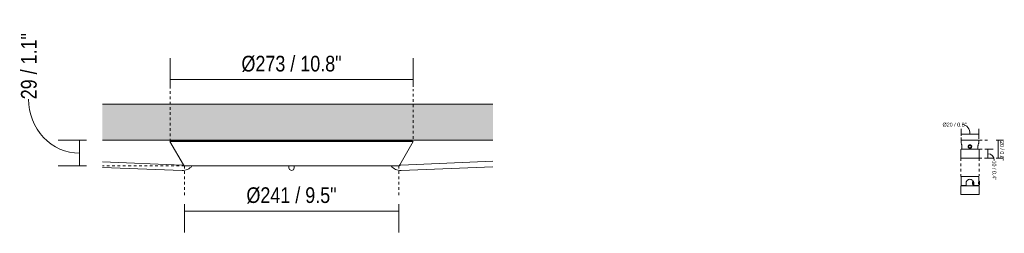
# Model space of a CAD drawing. Header units: millimetres. Extents: x 5395 to 9794, y 397 to 7363.
# Tile 37 of 38: x 8646 to 9753, y 1895 to 2136. Entities that reach past the tile are written whole.
import ezdxf

# ---------------------------------------------------------------- set-up
doc = ezdxf.new("R2010")
doc.units = ezdxf.units.MM
doc.linetypes.add('Dash', pattern=[6, 3, -3])
doc.layers.add('A-ANNO-DIMS', color=7, linetype='Dash', lineweight=9, true_color=0xd2d2d2)
for name, color, linetype, lineweight in [('A-ANNO-DIMS-2', 7, 'Continuous', 9), ('A-ANNO-DIMS-8', 7, 'Continuous', 9), ('A-CLNG', 7, 'Continuous', 9), ('E-LITE-EQPM', 7, 'Continuous', 20)]:
    doc.layers.add(name, color=color, linetype=linetype, lineweight=lineweight)
doc.styles.add('Arial Narrow_3', font='ARIALN.TTF', dxfattribs={"height": 17.6})
doc.styles.add('Arial Narrow_4', font='ARIALN.TTF', dxfattribs={"height": 4.4})
doc.dimstyles.new('FARO_-_2_2mm_Arial_Narrow_mm_Inch_Left_1', dxfattribs={"dimscale": 304.8, "dimtxt": 18.012385, "dimasz": 0, "dimexe": 0.07874, "dimexo": 0.0625, "dimgap": 0.013123, "dimtad": 1, "dimdec": 0, "dimzin": 0, "dimdsep": 46, "dimtxsty": 'Arial Narrow_3', "dimblk1": 'NONE', "dimblk2": 'NONE', "dimsah": 1, "dimcen": 0.09, "dimadec": 0, "dimazin": 0, "dimtfac": 1, "dimtdec": 4, "dimtix": 1, "dimtmove": 1, "dimatfit": 3, "dimfxl": 0.026247, "dimfxlon": 1, "dimtvp": 1, "dimtolj": 1, "dimtzin": 0, "dimarcsym": 2})
doc.dimstyles.new('FARO_-_2_2mm_Arial_Narrow_mm_Inch_Right_1', dxfattribs={"dimscale": 304.8, "dimtxt": 18.012385, "dimasz": 0, "dimexe": 0.07874, "dimexo": 0.0625, "dimgap": 0.013123, "dimtad": 1, "dimdec": 0, "dimzin": 0, "dimdsep": 46, "dimtxsty": 'Arial Narrow_3', "dimblk1": 'NONE', "dimblk2": 'NONE', "dimsah": 1, "dimcen": 0.09, "dimadec": 0, "dimazin": 0, "dimtfac": 1, "dimtdec": 4, "dimtix": 1, "dimtmove": 0, "dimatfit": 3, "dimfxl": 0.026247, "dimfxlon": 1, "dimtvp": 1, "dimtolj": 1, "dimtzin": 0, "dimarcsym": 2})
doc.dimstyles.new('FARO_-_2_2mm_Arial_Narrow_mm_Inch_Right_2', dxfattribs={"dimscale": 304.8, "dimtxt": 4.503096, "dimasz": 0, "dimexe": 0.019685, "dimexo": 0.0625, "dimgap": 0.003281, "dimtad": 1, "dimdec": 0, "dimzin": 0, "dimdsep": 46, "dimtxsty": 'Arial Narrow_4', "dimblk1": 'NONE', "dimblk2": 'NONE', "dimsah": 1, "dimcen": 0.09, "dimadec": 0, "dimazin": 0, "dimtfac": 1, "dimtdec": 4, "dimtix": 1, "dimtmove": 1, "dimatfit": 3, "dimfxl": 0.006562, "dimfxlon": 1, "dimtvp": 1, "dimtolj": 1, "dimtzin": 0, "dimarcsym": 2})
doc.dimstyles.new('FARO_-_2_2mm_Arial_Narrow_mm_Inch_Right_3', dxfattribs={"dimscale": 304.8, "dimtxt": 4.503096, "dimasz": 0, "dimexe": 0.019685, "dimexo": 0.0625, "dimgap": 0.003281, "dimtad": 1, "dimdec": 0, "dimzin": 0, "dimdsep": 46, "dimtxsty": 'Arial Narrow_4', "dimblk1": 'NONE', "dimblk2": 'NONE', "dimsah": 1, "dimcen": 0.09, "dimadec": 0, "dimazin": 0, "dimtfac": 1, "dimtdec": 4, "dimtix": 1, "dimtmove": 0, "dimatfit": 3, "dimfxl": 0.006562, "dimfxlon": 1, "dimtvp": 1, "dimtolj": 1, "dimtzin": 0, "dimarcsym": 2})

# ---------------------------------------------------------------- blocks, each defined once
blk = doc.blocks.new('64314-1 cable   _Suspended_tensor - 64314 MAMBO_CONGA_SAMBA Black structure pendant lamp with tensioner-568983-Alzado_PDF FLORON')
at = {"layer": 'E-LITE-EQPM'}
for p, q in [((7422, 1998.9), (7421.1, 1998.4)), ((7421.1, 1998.4), (7436.3, 1972.2)), ((7421.1, 1998.4), (7421.5, 1998.4)), ((7422, 1998.9), (7422.4, 1998.9)), ((7422.1, 1998.4), (7423, 1998.4)), ((7423, 1998.9), (7423.9, 1998.9)), ((7424.3, 1998.4), (7425.8, 1998.4)), ((7425.1, 1998.9), (7426.6, 1998.9)), ((7427.6, 1998.4), (7429.8, 1998.4)), ((7428.5, 1998.9), (7430.6, 1998.9)), ((7432.2, 1998.4), (7434.9, 1998.4)), ((7433, 1998.9), (7435.7, 1998.9)), ((7437.9, 1998.4), (7441.1, 1998.4)), ((7438.6, 1998.9), (7441.9, 1998.9)), ((7444.5, 1998.4), (7448.4, 1998.4)), ((7444.8, 1999.4), (7444.7, 1998.9)), ((7445.4, 1998.9), (7449.1, 1998.9)), ((7452.4, 1998.4), (7456.5, 1998.4)), ((7453.1, 1998.9), (7457.3, 1998.9)), ((7461.7, 1998.9), (7466.8, 1998.9)), ((7461.7, 1998.4), (7465.9, 1998.4)), ((7470.2, 1998.4), (7475.4, 1998.4)), ((7472, 1998.9), (7476.4, 1998.9)), ((7480.5, 1998.4), (7487.4, 1998.4)), ((7482.3, 1998.9), (7487.4, 1998.9)), ((7492.6, 1998.9), (7497.7, 1998.9)), ((7492.6, 1998.4), (7497.7, 1998.4)), ((7504.6, 1998.9), (7509.8, 1998.9)), ((7504.6, 1998.4), (7509.8, 1998.4)), ((7516.6, 1998.9), (7523.5, 1998.9)), ((7516.6, 1998.4), (7521.8, 1998.4)), ((7528.6, 1998.9), (7535.5, 1998.9)), ((7528.6, 1998.4), (7535.5, 1998.4)), ((7540.7, 1998.4), (7547.5, 1998.4)), ((7542.4, 1998.9), (7547.5, 1998.9)), ((7554.4, 1998.9), (7557.8, 1998.9)), ((7554.4, 1998.4), (7557.8, 1998.4)), ((7557.8, 1998.9), (7561.3, 1998.9)), ((7557.8, 1998.4), (7561.3, 1998.4)), ((7568.1, 1998.9), (7573.3, 1998.9)), ((7568.1, 1998.4), (7575, 1998.4)), ((7580.2, 1998.9), (7587, 1998.9)), ((7580.2, 1998.4), (7587, 1998.4)), ((7592.2, 1998.9), (7599, 1998.9)), ((7593.9, 1998.4), (7599, 1998.4)), ((7605.9, 1998.9), (7611.1, 1998.9)), ((7605.9, 1998.4), (7611.1, 1998.4)), ((7617.9, 1998.9), (7623.1, 1998.9)), ((7617.9, 1998.4), (7623.1, 1998.4)), ((7628.2, 1998.9), (7633.4, 1998.9)), ((7628.2, 1998.4), (7635.1, 1998.4)), ((7639.2, 1998.9), (7644.3, 1998.9)), ((7640.2, 1998.4), (7645.4, 1998.4)), ((7648.8, 1998.9), (7654, 1998.9)), ((7649.8, 1998.4), (7654, 1998.4)), ((7658.3, 1998.9), (7662.6, 1998.9)), ((7659.1, 1998.4), (7663.2, 1998.4)), ((7666.6, 1998.9), (7670.3, 1998.9)), ((7667.3, 1998.4), (7671.2, 1998.4)), ((7671, 1998.9), (7670.8, 1999.4)), ((7673.8, 1998.9), (7677.1, 1998.9)), ((7674.6, 1998.4), (7677.8, 1998.4)), ((7679.4, 1972.2), (7694.5, 1998.4)), ((7680, 1998.9), (7682.7, 1998.9)), ((7680.8, 1998.4), (7683.5, 1998.4)), ((7685.1, 1998.9), (7687.2, 1998.9)), ((7685.9, 1998.4), (7688, 1998.4)), ((7689, 1998.9), (7690.6, 1998.9)), ((7689.9, 1998.4), (7691.4, 1998.4)), ((7691.8, 1998.9), (7692.7, 1998.9)), ((7692.6, 1998.4), (7693.6, 1998.4)), ((7693.3, 1998.9), (7693.7, 1998.9)), ((7694.5, 1998.4), (7693.7, 1998.9)), ((7694.2, 1998.4), (7694.5, 1998.4)), ((7437.1, 1971.3), (7436.7, 1971.5)), ((7457, 1971.1), (7464.3, 1971.1)), ((7465.3, 1971.1), (7465.2, 1971.1)), ((7482.1, 1971.1), (7514.7, 1971.1)), ((7530.5, 1971.1), (7539, 1971.1)), ((7557.8, 1971.1), (7557.8, 1971.1)), ((7576.7, 1971.1), (7596.6, 1971.1)), ((7609.3, 1971.1), (7609.3, 1971.1)), ((7623.3, 1971.1), (7633.6, 1971.1)), ((7651.4, 1971.1), (7668.5, 1971.1)), ((7669.8, 1971.1), (7668.5, 1971.1)), ((7679, 1971.6), (7678.2, 1971.1)), ((7554.8, 1970.1), (7554.8, 1969.2)), ((7554.8, 1969.2), (7554.8, 1969)), ((7554.8, 1969), (7554.8, 1969)), ((7560.8, 1969.2), (7560.8, 1970.1)), ((7560.8, 1969), (7560.8, 1969.2)), ((7560.8, 1969), (7560.8, 1969))]:
    blk.add_line(p, q, dxfattribs=at)
at = {"layer": 'E-LITE-EQPM', "flags": 128}
for points in [[(7444.8, 1999.4), (7445.3, 2000), (7445.6, 2000)], [(7670.4, 1999.8), (7670.8, 1999.6), (7670.8, 1999.4)], [(7445.9, 1971.1), (7452.3, 1971.1), (7460.4, 1971.1), (7470, 1971.1), (7481, 1971.1), (7493.2, 1971.1), (7506.4, 1971.1), (7520.4, 1971.1), (7535, 1971.1), (7549.9, 1971.1), (7557.8, 1971.1)], [(7554.8, 1971.1), (7554.8, 1969.7), (7554.8, 1969)], [(7557.8, 1971.1), (7572.9, 1971.1), (7587.7, 1971.1), (7602.1, 1971.1), (7615.7, 1971.1), (7628.4, 1971.1), (7640.1, 1971.1), (7650.4, 1971.1), (7659.3, 1971.1), (7666.6, 1971.1), (7669.8, 1971.1)], [(7560.8, 1969), (7560.8, 1969.9), (7560.8, 1971.1)], [(7557.8, 1966), (7555.7, 1966.9), (7554.8, 1969)], [(7560.8, 1969), (7559.9, 1966.8), (7557.8, 1966)]]:
    blk.add_lwpolyline(points, dxfattribs=at)
at = {"layer": 'E-LITE-EQPM'}
for centre, major_axis, ratio, start_param, end_param in [((7557.8, 1969.2), (-3, 0), 0.999241, 0, 0.036829), ((7557.8, 1969.2), (3, 0), 0.99562, 3.141593, 3.178555), ((7557.8, 1969.2), (3, 0), 0.99562, 3.141593, 3.178555), ((7557.8, 1969.1), (3, 0), 0.99562, 3.141593, 3.178555), ((7557.8, 1969.1), (3, 0), 0.99562, 3.403392, 3.443058), ((7557.8, 1969.1), (3, 0), 0.99562, 5.98172, 6.021386), ((7557.8, 1969.2), (3, 0), 0.999241, 6.246357, 6.283185), ((7557.8, 1969.2), (3, 0), 0.99562, 6.246223, 6.283185), ((7557.8, 1969.2), (3, 0), 0.99562, 6.246223, 6.283185), ((7557.8, 1969.1), (3, 0), 0.99562, 6.246223, 6.283185)]:
    blk.add_ellipse(centre, major_axis=major_axis, ratio=ratio, start_param=start_param, end_param=end_param, dxfattribs=at)
blk = doc.blocks.new('64314-1 cable   _Suspended_tensor - 64314 MAMBO_CONGA_SAMBA Black structure pendant lamp with tensioner-570366-Alzado_PDF FLORON')
at = {"layer": 'E-LITE-EQPM'}
for p, q in [((7422, 1998.9), (7421.1, 1998.4)), ((7421.1, 1998.4), (7436.3, 1972.2)), ((7421.1, 1998.4), (7421.2, 1998.4)), ((7421.5, 1998.4), (7422.1, 1998.4)), ((7422, 1998.9), (7422.1, 1998.9)), ((7422.4, 1998.9), (7423, 1998.9)), ((7423, 1998.4), (7424.3, 1998.4)), ((7423.9, 1998.9), (7425.1, 1998.9)), ((7425.8, 1998.4), (7427.6, 1998.4)), ((7426.6, 1998.9), (7428.5, 1998.9)), ((7429.8, 1998.4), (7432.2, 1998.4)), ((7430.6, 1998.9), (7433, 1998.9)), ((7434.9, 1998.4), (7437.9, 1998.4)), ((7435.7, 1998.9), (7438.6, 1998.9)), ((7441.1, 1998.4), (7444.5, 1998.4)), ((7441.9, 1998.9), (7445.4, 1998.9)), ((7444.8, 1999.4), (7444.7, 1998.9)), ((7448.4, 1998.4), (7452.4, 1998.4)), ((7449.1, 1998.9), (7453.1, 1998.9)), ((7456.5, 1998.4), (7461.7, 1998.4)), ((7457.3, 1998.9), (7461.7, 1998.9)), ((7465.9, 1998.4), (7470.3, 1998.4)), ((7466.8, 1998.9), (7472, 1998.9)), ((7475.4, 1998.4), (7480.6, 1998.4)), ((7476.4, 1998.9), (7482.3, 1998.9)), ((7487.4, 1998.9), (7492.6, 1998.9)), ((7487.4, 1998.4), (7492.6, 1998.4)), ((7497.7, 1998.9), (7504.6, 1998.9)), ((7497.7, 1998.4), (7504.6, 1998.4)), ((7509.7, 1998.9), (7516.6, 1998.9)), ((7509.7, 1998.4), (7516.6, 1998.4)), ((7521.8, 1998.9), (7528.6, 1998.9)), ((7521.8, 1998.4), (7528.6, 1998.4)), ((7535.5, 1998.9), (7542.4, 1998.9)), ((7535.5, 1998.4), (7542.4, 1998.4)), ((7547.5, 1998.9), (7554.4, 1998.9)), ((7547.5, 1998.4), (7554.4, 1998.4)), ((7561.3, 1998.9), (7568.1, 1998.9)), ((7561.3, 1998.4), (7568.1, 1998.4)), ((7573.3, 1998.9), (7580.2, 1998.9)), ((7573.3, 1998.4), (7580.2, 1998.4)), ((7587, 1998.9), (7593.9, 1998.9)), ((7587, 1998.4), (7593.9, 1998.4)), ((7599, 1998.9), (7605.9, 1998.9)), ((7599, 1998.4), (7605.9, 1998.4)), ((7611.1, 1998.9), (7617.9, 1998.9)), ((7611.1, 1998.4), (7617.9, 1998.4)), ((7623.1, 1998.9), (7628.2, 1998.9)), ((7623.1, 1998.4), (7628.2, 1998.4)), ((7633.4, 1998.9), (7639.2, 1998.9)), ((7635.1, 1998.4), (7640.3, 1998.4)), ((7644.3, 1998.9), (7648.8, 1998.9)), ((7645.4, 1998.4), (7649.8, 1998.4)), ((7654, 1998.9), (7658.3, 1998.9)), ((7654, 1998.4), (7659.1, 1998.4)), ((7662.6, 1998.9), (7666.6, 1998.9)), ((7663.2, 1998.4), (7667.3, 1998.4)), ((7670.3, 1998.9), (7673.8, 1998.9)), ((7671, 1998.9), (7670.8, 1999.4)), ((7671.2, 1998.4), (7674.6, 1998.4)), ((7677.1, 1998.9), (7680, 1998.9)), ((7677.8, 1998.4), (7680.8, 1998.4)), ((7679.4, 1972.2), (7694.5, 1998.4)), ((7682.7, 1998.9), (7685.1, 1998.9)), ((7683.5, 1998.4), (7685.9, 1998.4)), ((7687.2, 1998.9), (7689, 1998.9)), ((7688, 1998.4), (7689.9, 1998.4)), ((7690.6, 1998.9), (7691.8, 1998.9)), ((7691.4, 1998.4), (7692.6, 1998.4)), ((7692.7, 1998.9), (7693.3, 1998.9)), ((7693.6, 1998.9), (7693.7, 1998.9)), ((7693.6, 1998.4), (7694.2, 1998.4)), ((7694.5, 1998.4), (7693.7, 1998.9)), ((7694.5, 1998.4), (7694.5, 1998.4)), ((7437.1, 1971.3), (7436.7, 1971.5)), ((7457, 1971.1), (7464.3, 1971.1)), ((7482.1, 1971.1), (7514.7, 1971.1)), ((7530.5, 1971.1), (7539, 1971.1)), ((7557.8, 1971.1), (7557.8, 1971.1)), ((7576.7, 1971.1), (7596.6, 1971.1)), ((7609.3, 1971.1), (7609.3, 1971.1)), ((7623.3, 1971.1), (7633.6, 1971.1)), ((7651.4, 1971.1), (7668.5, 1971.1)), ((7669.8, 1971.1), (7668.5, 1971.1)), ((7679, 1971.6), (7678.2, 1971.1)), ((7680.8, 1972.1), (7679.4, 1972.3)), ((7670.5, 1970.4), (7670.6, 1970.3))]:
    blk.add_line(p, q, dxfattribs=at)
at = {"layer": 'E-LITE-EQPM', "flags": 128}
for points in [[(7444.8, 1999.4), (7445.3, 2000), (7445.6, 2000)], [(7670.5, 1999.8), (7670.8, 1999.6), (7670.8, 1999.4)], [(7445.9, 1971.1), (7452.3, 1971.1), (7460.4, 1971.1), (7470, 1971.1), (7481, 1971.1), (7493.2, 1971.1), (7506.4, 1971.1), (7520.4, 1971.1), (7535, 1971.1), (7549.9, 1971.1), (7565, 1971.1), (7580, 1971.1), (7594.6, 1971.1), (7608.6, 1971.1), (7621.9, 1971.1), (7634.1, 1971.1), (7645.2, 1971.1), (7654.8, 1971.1), (7663, 1971.1), (7669.5, 1971.1), (7669.8, 1971.1)], [(7679.3, 1966.1), (7679.4, 1966), (7679.8, 1966)]]:
    blk.add_lwpolyline(points, dxfattribs=at)
blk = doc.blocks.new('canopy_soporte - canopy-557651-Alzado_PDF SP')
at = {"layer": 'E-LITE-EQPM'}
for p, q in [((5547, 2000), (5547, 1997)), ((5547, 2000), (5567, 2000)), ((5555.5, 1993.3), (5557, 1994.4)), ((5556.1, 1991.5), (5555.5, 1993.3)), ((5557, 1994.4), (5558.5, 1993.3)), ((5558.5, 1993.3), (5557.9, 1991.5)), ((5567, 1997), (5567, 2000)), ((5546.7, 1989.3), (5546.7, 1979.8)), ((5548, 1992.7), (5548, 1990)), ((5566, 1990), (5548, 1990)), ((5551.6, 1990), (5551.6, 1989.8)), ((5557, 1991.5), (5556.1, 1991.5)), ((5557.9, 1991.5), (5557, 1991.5)), ((5562.4, 1989.8), (5562.4, 1990)), ((5566, 1990), (5566, 1992.7)), ((5567.3, 1979.8), (5567.3, 1989.3)), ((5546.7, 1979.8), (5567.3, 1979.8))]:
    blk.add_line(p, q, dxfattribs=at)
at = {"layer": 'E-LITE-EQPM', "flags": 128}
for points in [[(5546.7, 1989.3), (5546.9, 1989.7), (5547, 1989.7)], [(5566.8, 1989.8), (5566.6, 1989.8), (5565.9, 1989.8), (5564.9, 1989.8), (5563.5, 1989.8), (5561.8, 1989.8), (5560, 1989.8), (5558, 1989.8), (5555.9, 1989.8), (5553.9, 1989.8), (5552, 1989.8), (5550.4, 1989.8), (5549, 1989.8), (5548, 1989.8), (5547.4, 1989.8), (5547.2, 1989.8)], [(5567, 1989.6), (5567.2, 1989.6), (5567.3, 1989.3)]]:
    blk.add_lwpolyline(points, dxfattribs=at)
at = {"layer": 'E-LITE-EQPM'}
for start, end in [(90, 270), (270, 90)]:
    blk.add_arc((5557, 1992.8), 2, start, end, dxfattribs=at)
for points, knots in [([(5547, 1997), (5547, 1997), (5547, 1996.9), (5547.2, 1996.5), (5547.5, 1995.7), (5547.7, 1994.9), (5547.8, 1994.5), (5547.9, 1994.1), (5547.9, 1993.8), (5548, 1993.3), (5548, 1992.9), (5548, 1992.7)], [0, 0, 0, 0, 0.142857, 0.285714, 0.571429, 0.678571, 0.732143, 0.785714, 0.839286, 0.892857, 1, 1, 1, 1]), ([(5558.9, 1992.1), (5558.8, 1992), (5558.7, 1991.8), (5558.5, 1991.5), (5558.3, 1991.3), (5558, 1991.1), (5557.7, 1990.9), (5557.3, 1990.8), (5557, 1990.8), (5556.7, 1990.8), (5556.4, 1990.9), (5556.1, 1991), (5555.7, 1991.3), (5555.4, 1991.6), (5555.1, 1992.1), (5555, 1992.5), (5555, 1992.8)], [0.1111111, 0.1111111, 0.1111111, 0.1111111, 0.1666667, 0.2222222, 0.2777778, 0.3333333, 0.3888889, 0.4444444, 0.5138889, 0.5486111, 0.5833333, 0.6527778, 0.7222222, 0.7916667, 0.8611111, 1, 1, 1, 1]), ([(5555.1, 1993.5), (5555.2, 1993.6), (5555.3, 1993.8), (5555.5, 1994.1), (5555.7, 1994.3), (5556, 1994.5), (5556.3, 1994.7), (5556.7, 1994.8), (5557, 1994.8), (5557.3, 1994.8), (5557.6, 1994.7), (5557.9, 1994.6), (5558.3, 1994.3), (5558.6, 1994), (5558.9, 1993.5), (5559, 1993.1), (5559, 1992.8)], [0.1111111, 0.1111111, 0.1111111, 0.1111111, 0.1666667, 0.2222222, 0.2777778, 0.3333333, 0.3888889, 0.4444444, 0.5138889, 0.5486111, 0.5833333, 0.6527778, 0.7222222, 0.7916667, 0.8611111, 1, 1, 1, 1]), ([(5555.5, 1994.1), (5555.5, 1994.2), (5555.7, 1994.3), (5556, 1994.5), (5556.3, 1994.7), (5556.7, 1994.8), (5557, 1994.8), (5557.3, 1994.8), (5557.6, 1994.7), (5557.9, 1994.6), (5558.3, 1994.3), (5558.5, 1994.1), (5558.6, 1994)], [0.2222222, 0.2222222, 0.2222222, 0.2222222, 0.2777778, 0.3333333, 0.3888889, 0.4444444, 0.5138889, 0.5486111, 0.5833333, 0.6527778, 0.7222222, 0.7916667, 0.7916667, 0.7916667, 0.7916667]), ([(5566, 1992.7), (5566, 1993), (5566, 1993.6), (5566.2, 1994.9), (5566.6, 1996), (5566.9, 1996.8), (5567, 1997), (5567, 1997)], [0, 0, 0, 0, 0.142857, 0.285714, 0.571429, 0.785714, 1, 1, 1, 1]), ([(5558.5, 1991.5), (5558.5, 1991.4), (5558.3, 1991.3), (5558, 1991.1), (5557.7, 1990.9), (5557.3, 1990.8), (5557, 1990.8), (5556.7, 1990.8), (5556.4, 1990.9), (5556.1, 1991), (5555.7, 1991.3), (5555.5, 1991.5), (5555.4, 1991.6)], [0.2222222, 0.2222222, 0.2222222, 0.2222222, 0.2777778, 0.3333333, 0.3888889, 0.4444444, 0.5138889, 0.5486111, 0.5833333, 0.6527778, 0.7222222, 0.7916667, 0.7916667, 0.7916667, 0.7916667])]:
    blk.add_open_spline(points, degree=3, knots=knots, dxfattribs=at)
for points in [[(5558.8, 1993.6), (5558.8, 1993.6), (5558.9, 1993.5), (5558.9, 1993.5)], [(5555.2, 1992), (5555.2, 1992), (5555.1, 1992.1), (5555.1, 1992.1)]]:
    blk.add_open_spline(points, degree=3, dxfattribs=at)
blk = doc.blocks.new('canopy_soporte - canopy-V1-Alzado_PDF SP')
at = {"layer": 'E-LITE-EQPM'}
for p, q in [((5547, 1959), (5547, 1949)), ((5547, 1959), (5557, 1959)), ((5552.6, 1949), (5547, 1949)), ((5550.1, 1949), (5550.1, 1948.8)), ((5552.6, 1949), (5552.6, 1951.7)), ((5552.6, 1948.8), (5552.6, 1949)), ((5557, 1959), (5567, 1959)), ((5560.7, 1953.8), (5559.7, 1952.8)), ((5559.7, 1952.8), (5559.7, 1950.8)), ((5559.7, 1950.8), (5560.7, 1949.8)), ((5560.8, 1953.8), (5560.7, 1953.8)), ((5560.7, 1949.8), (5560.7, 1953.8)), ((5560.7, 1949.8), (5561.4, 1949.8)), ((5561.4, 1951.7), (5561.4, 1949)), ((5561.4, 1949), (5561.4, 1948.8)), ((5567, 1949), (5561.4, 1949)), ((5563.9, 1948.8), (5563.9, 1949)), ((5567, 1953.8), (5567, 1959)), ((5567.7, 1953.8), (5567, 1953.8)), ((5567, 1949.8), (5567.7, 1949.8)), ((5567, 1949), (5567, 1949.8)), ((5567.7, 1953.8), (5567.7, 1949.8)), ((5546.7, 1948.3), (5546.7, 1938.8)), ((5546.7, 1938.8), (5557, 1938.8)), ((5557, 1938.8), (5567.3, 1938.8)), ((5567.3, 1938.8), (5567.3, 1948.3))]:
    blk.add_line(p, q, dxfattribs=at)
at = {"layer": 'E-LITE-EQPM', "flags": 128}
for points in [[(5546.7, 1948.3), (5546.9, 1948.7), (5547.2, 1948.8)], [(5557, 1948.8), (5555, 1948.8), (5553, 1948.8), (5551.2, 1948.8), (5549.7, 1948.8), (5548.5, 1948.8), (5547.7, 1948.8), (5547.3, 1948.8), (5547.2, 1948.8)], [(5547.2, 1948.8), (5547.4, 1948.8), (5548.1, 1948.8), (5549.1, 1948.8), (5549.2, 1948.8)], [(5566.8, 1948.8), (5566.6, 1948.8), (5565.9, 1948.8), (5564.9, 1948.8), (5563.5, 1948.8), (5561.8, 1948.8), (5560, 1948.8), (5558, 1948.8), (5557, 1948.8)], [(5564.8, 1948.8), (5565.5, 1948.8), (5566.3, 1948.8), (5566.7, 1948.8), (5566.8, 1948.8)], [(5566.8, 1948.8), (5567.2, 1948.6), (5567.3, 1948.3)]]:
    blk.add_lwpolyline(points, dxfattribs=at)
at = {"layer": 'E-LITE-EQPM'}
for points, knots in [([(5552.6, 1951.7), (5552.6, 1952), (5552.7, 1952.6), (5553.2, 1953.9), (5554.1, 1955), (5555.5, 1955.8), (5556.5, 1956), (5557, 1956)], [0, 0, 0, 0, 0.142857, 0.285714, 0.571429, 0.785714, 1, 1, 1, 1]), ([(5557, 1956), (5557.3, 1956), (5558, 1955.9), (5559.2, 1955.5), (5560.2, 1954.7), (5560.8, 1953.9), (5561, 1953.5), (5561.1, 1953.1), (5561.2, 1952.8), (5561.3, 1952.3), (5561.4, 1951.9), (5561.4, 1951.7)], [0, 0, 0, 0, 0.142857, 0.285714, 0.571429, 0.678571, 0.732143, 0.785714, 0.839286, 0.892857, 1, 1, 1, 1]), ([(5567, 1953.7), (5567, 1953.7), (5567, 1953.8), (5567, 1953.8), (5567, 1953.8)], [0.3888889, 0.3888889, 0.3888889, 0.3888889, 0.4444444, 0.5138889, 0.5138889, 0.5138889, 0.5138889])]:
    blk.add_open_spline(points, degree=3, knots=knots, dxfattribs=at)
for points in [[(5566.8, 1951.8), (5566.8, 1951.9), (5566.8, 1952.2), (5566.8, 1952.5), (5566.8, 1952.8), (5566.9, 1953), (5566.9, 1953.1)], [(5566.8, 1951.1), (5566.8, 1951.3), (5566.8, 1951.6), (5566.8, 1951.8)], [(5566.9, 1950.6), (5566.9, 1950.7), (5566.8, 1950.8), (5566.8, 1951)], [(5566.9, 1953.3), (5566.9, 1953.4), (5566.9, 1953.5), (5566.9, 1953.5)], [(5567, 1950), (5566.9, 1950.1), (5566.9, 1950.2), (5566.9, 1950.3)], [(5567, 1949.8), (5567, 1949.8), (5567, 1949.8), (5567, 1949.9), (5567, 1949.9)]]:
    blk.add_open_spline(points, degree=3, dxfattribs=at)
blk = doc.blocks.new('DIMBLOCK12-Alzado_PDF FLORON')
at = {"layer": 'A-ANNO-DIMS-8', "color": 251, "true_color": 0x5b5b5b, "transparency": 16777216}
for p, q in [((8815.3, 2060.2), (8815.3, 2092.2)), ((9088.7, 2060.2), (9088.7, 2092.2)), ((8815.3, 2068.2), (9088.7, 2068.2)), ((8815.3, 2068.2), (8815.3, 2060.2)), ((9088.7, 2068.2), (9088.7, 2060.2))]:
    blk.add_line(p, q, dxfattribs=at)
at = {"layer": 'A-ANNO-DIMS-8', "color": 0, "transparency": 16777216, "insert": (8895.6, 2095), "char_height": 17.6, "width": 135.179, "attachment_point": 1, "line_spacing_factor": 0.974696, "style": 'Arial Narrow_3'}
blk.add_mtext('Ø273 / 10.8"', dxfattribs=at)
blk = doc.blocks.new('_None')
blk = doc.blocks.new('DIMBLOCK13-Alzado_PDF FLORON')
at = {"layer": 'A-ANNO-DIMS-8', "color": 251, "true_color": 0x5b5b5b, "transparency": 16777216}
for p, q in [((8831.4, 1928.2), (8831.4, 1896.2)), ((8831.4, 1920.2), (8831.4, 1928.2)), ((9072.6, 1928.2), (9072.6, 1896.2)), ((9072.6, 1920.2), (9072.6, 1928.2)), ((8831.4, 1920.2), (9072.6, 1920.2))]:
    blk.add_line(p, q, dxfattribs=at)
at = {"layer": 'A-ANNO-DIMS-8', "color": 0, "transparency": 16777216, "insert": (8901.2, 1947), "char_height": 17.6, "width": 121.798, "attachment_point": 1, "line_spacing_factor": 0.974696, "style": 'Arial Narrow_3'}
blk.add_mtext('Ø241 / 9.5"', dxfattribs=at)
blk = doc.blocks.new('DIMBLOCK14-Alzado_PDF FLORON')
at = {"layer": 'A-ANNO-DIMS-8', "color": 251, "true_color": 0x5b5b5b, "transparency": 16777216}
for p, q in [((8721.5, 2000), (8689.5, 2000)), ((8713.5, 2000), (8713.5, 1971.1)), ((8713.5, 2000), (8721.5, 2000)), ((8721.5, 1971.1), (8689.5, 1971.1)), ((8713.5, 1971.1), (8721.5, 1971.1))]:
    blk.add_line(p, q, dxfattribs=at)
blk.add_ellipse((8713.5, 2046.1), major_axis=(0, 60.6), ratio=0.9469, start_param=1.570796, end_param=3.141593, dxfattribs=at)
at = {"layer": 'A-ANNO-DIMS-8', "color": 0, "transparency": 16777216, "insert": (8647.7, 2046.1), "char_height": 17.6, "width": 89.547, "attachment_point": 1, "rotation": 90, "line_spacing_factor": 0.974696, "style": 'Arial Narrow_3'}
blk.add_mtext('29 / 1.1"', dxfattribs=at)
blk = doc.blocks.new('DIMBLOCK16-Alzado_PDF SP')
at = {"layer": 'A-ANNO-DIMS-2', "color": 251, "true_color": 0x5b5b5b, "transparency": 16777216}
for p, q in [((9704.7, 2006.4), (9704.7, 2012.9)), ((9704.7, 2006.9), (9724.6, 2006.9)), ((9704.7, 2006.9), (9704.7, 2004.9)), ((9724.6, 2006.4), (9724.6, 2012.9)), ((9724.6, 2006.9), (9724.6, 2004.9))]:
    blk.add_line(p, q, dxfattribs=at)
blk.add_ellipse((9706.5, 2006.9), major_axis=(0, 10.7), ratio=0.763614, start_param=4.712389, end_param=6.283185, dxfattribs=at)
at = {"layer": 'A-ANNO-DIMS-2', "color": 0, "transparency": 16777216, "insert": (9683.9, 2019.7), "char_height": 4.4, "width": 27.104, "attachment_point": 1, "line_spacing_factor": 0.974696, "style": 'Arial Narrow_4'}
blk.add_mtext('Ø20 / 0.8"', dxfattribs=at)
blk = doc.blocks.new('DIMBLOCK17-Alzado_PDF SP')
at = {"layer": 'A-ANNO-DIMS-2', "color": 251, "true_color": 0x5b5b5b, "transparency": 16777216}
for p, q in [((9733, 1990), (9741, 1990)), ((9735, 1990), (9733, 1990)), ((9735, 1990), (9735, 1979.8)), ((9733, 1979.8), (9741, 1979.8)), ((9735, 1979.8), (9733, 1979.8))]:
    blk.add_line(p, q, dxfattribs=at)
blk.add_ellipse((9735, 1977.2), major_axis=(0, 7.68), ratio=0.927685, start_param=4.712389, end_param=6.283185, dxfattribs=at)
at = {"layer": 'A-ANNO-DIMS-2', "color": 0, "transparency": 16777216, "insert": (9744.3, 1977.2), "char_height": 4.4, "width": 22.387, "attachment_point": 1, "rotation": 270, "line_spacing_factor": 0.974696, "style": 'Arial Narrow_4'}
blk.add_mtext('10 / 0.4"', dxfattribs=at)
blk = doc.blocks.new('DIMBLOCK18-Alzado_PDF SP')
at = {"layer": 'A-ANNO-DIMS-2', "color": 251, "true_color": 0x5b5b5b, "transparency": 16777216}
for p, q in [((9744.3, 2000), (9752.3, 2000)), ((9746.3, 2000), (9744.3, 2000)), ((9746.3, 2000), (9746.3, 1979.8)), ((9744.3, 1979.8), (9752.3, 1979.8)), ((9746.3, 1979.8), (9744.3, 1979.8))]:
    blk.add_line(p, q, dxfattribs=at)
at = {"layer": 'A-ANNO-DIMS-2', "color": 0, "transparency": 16777216, "insert": (9753, 1999.2), "char_height": 4.4, "width": 22.387, "attachment_point": 1, "rotation": 270, "line_spacing_factor": 0.974696, "style": 'Arial Narrow_4'}
blk.add_mtext('20 / 0.8"', dxfattribs=at)

msp = doc.modelspace()

# ---------------------------------------------------------------- hatches: boundary and pattern name
at = {"layer": 'A-CLNG', "true_color": 0xe8e8e8}
msp.add_hatch(color=254, dxfattribs=at).paths.add_polyline_path([(8957.1, 2000), (9178.4, 2000), (9178.4, 2040.5), (8739.2, 2040.5), (8739.2, 2000), (8955.4, 2000)])

# ---------------------------------------------------------------- linework, layer by layer
at = {"layer": 'A-ANNO-DIMS'}
for p, q in [((8815.3, 1998.4), (8815.3, 2064.4)), ((9088.7, 2001.4), (9088.7, 2057.4)), ((9704.7, 2000), (9704.7, 2006.4)), ((9724.6, 2001.4), (9724.6, 2006.4)), ((9734.3, 2000), (9725, 2000)), ((9734.3, 1990), (9725, 1990)), ((8831.4, 1971.1), (8739.2, 1971.1)), ((8831.4, 1971.1), (8831.4, 1935.2)), ((9072.6, 1971.2), (9072.6, 1935.2)), ((9704.4, 1979.8), (9704.4, 1959)), ((9725, 1979.8), (9725, 1959.8)), ((9734, 1979.8), (9725, 1979.8))]:
    msp.add_line(p, q, dxfattribs=at)
at = {"layer": 'A-CLNG'}
for p, q in [((8739.2, 2040.5), (9178.4, 2040.5)), ((9178.4, 2000), (8739.2, 2000))]:
    msp.add_line(p, q, dxfattribs=at)
at = {"layer": 'E-LITE-EQPM'}
for p, q in [((8739.2, 1975.7), (8829, 1972.1)), ((8830.4, 1972.2), (8831.1, 1971.1)), ((8831.1, 1971.1), (8840, 1971.1)), ((9072.9, 1971.1), (9064, 1971.1)), ((9073.5, 1972.2), (9072.9, 1971.1)), ((9178.4, 1976.3), (9074.9, 1972.1)), ((8828.8, 1965.9), (8739.2, 1969.5)), ((9075.2, 1965.9), (9178.4, 1970))]:
    msp.add_line(p, q, dxfattribs=at)
for centre, radius, start, end in [((8829.3, 1979.5), 13.6, 267.7204, 321.6535), ((8829.3, 1979.7), 7.59, 267.7204, 278.3616), ((9074.6, 1979.5), 13.6, 218.3465, 272.2796), ((9074.6, 1979.7), 7.59, 261.6384, 272.2796)]:
    msp.add_arc(centre, radius, start, end, dxfattribs=at)

# ---------------------------------------------------------------- block references
for name, p in [('64314-1 cable   _Suspended_tensor - 64314 MAMBO_CONGA_SAMBA Black structure pendant lamp with tensioner-568983-Alzado_PDF FLORON', (1394.1, 0)), ('64314-1 cable   _Suspended_tensor - 64314 MAMBO_CONGA_SAMBA Black structure pendant lamp with tensioner-570366-Alzado_PDF FLORON', (1394.1, 0)), ('canopy_soporte - canopy-557651-Alzado_PDF SP', (4157.7, 0)), ('canopy_soporte - canopy-V1-Alzado_PDF SP', (4157.7, 0))]:
    msp.add_blockref(name, p, dxfattribs=at)

# ---------------------------------------------------------------- dimensions: what is measured, and where the dimension line sits
at = {"layer": 'A-ANNO-DIMS', "color": 251, "linetype": 'Continuous', "true_color": 0x5b5b5b}
for base, p1, p2, dimstyle, override, picture, middle in [((8713.5, 1971.1), (8721.5, 2000), (8721.5, 1971.1), 'FARO_-_2_2mm_Arial_Narrow_mm_Inch_Left_1', {"dimpost": '<>', "dimfxl": 28.928973}, 'DIMBLOCK14-Alzado_PDF FLORON', (8659.4, 2090.9)), ((9735, 1979.8), (9733, 1990), (9733, 1979.8), 'FARO_-_2_2mm_Arial_Narrow_mm_Inch_Right_2', {"dimtad": 4, "dimpost": '<>', "dimfxl": 10.225875}, 'DIMBLOCK17-Alzado_PDF SP', (9741.4, 1966))]:
    dim = msp.add_linear_dim(base=base, p1=p1, p2=p2, angle=90, dimstyle=dimstyle, override=override, dxfattribs=at)
    dim.commit()
    dim.dimension.update_dxf_attribs({"geometry": picture, "text_midpoint": middle, "dimtype": 160, "text_rotation": 90})
for base, p1, p2, override, picture, middle in [((9088.7, 2068.2), (8815.3, 2060.2), (9088.7, 2060.2), {"dimpost": '<>', "dimfxl": 273.376927}, 'DIMBLOCK12-Alzado_PDF FLORON', (8952, 2083.8)), ((9072.6, 1920.2), (8831.4, 1928.2), (9072.6, 1928.2), {"dimpost": '<>', "dimfxl": 241.194106}, 'DIMBLOCK13-Alzado_PDF FLORON', (8952, 1935.8))]:
    dim = msp.add_linear_dim(base=base, p1=p1, p2=p2, text='Ø<>', dimstyle='FARO_-_2_2mm_Arial_Narrow_mm_Inch_Right_1', override=override, dxfattribs=at)
    dim.commit()
    dim.dimension.update_dxf_attribs({"geometry": picture, "text_midpoint": middle})
dim = msp.add_linear_dim(base=(9724.6, 2006.9), p1=(9704.7, 2004.9), p2=(9724.6, 2004.9), text='Ø<>', dimstyle='FARO_-_2_2mm_Arial_Narrow_mm_Inch_Right_2', override={"dimpost": '<>', "dimfxl": 19.823138}, dxfattribs=at)
dim.commit()
dim.dimension.update_dxf_attribs({"geometry": 'DIMBLOCK16-Alzado_PDF SP', "text_midpoint": (9697.5, 2016.8), "dimtype": 160})
dim = msp.add_linear_dim(base=(9746.3, 1979.8), p1=(9744.3, 2000), p2=(9744.3, 1979.8), angle=90, dimstyle='FARO_-_2_2mm_Arial_Narrow_mm_Inch_Right_3', override={"dimtad": 4, "dimpost": '<>', "dimfxl": 20.225875}, dxfattribs=at)
dim.commit()
dim.dimension.update_dxf_attribs({"geometry": 'DIMBLOCK18-Alzado_PDF SP', "text_midpoint": (9750.1, 1989.9)})

doc.saveas('drawing.dxf')
